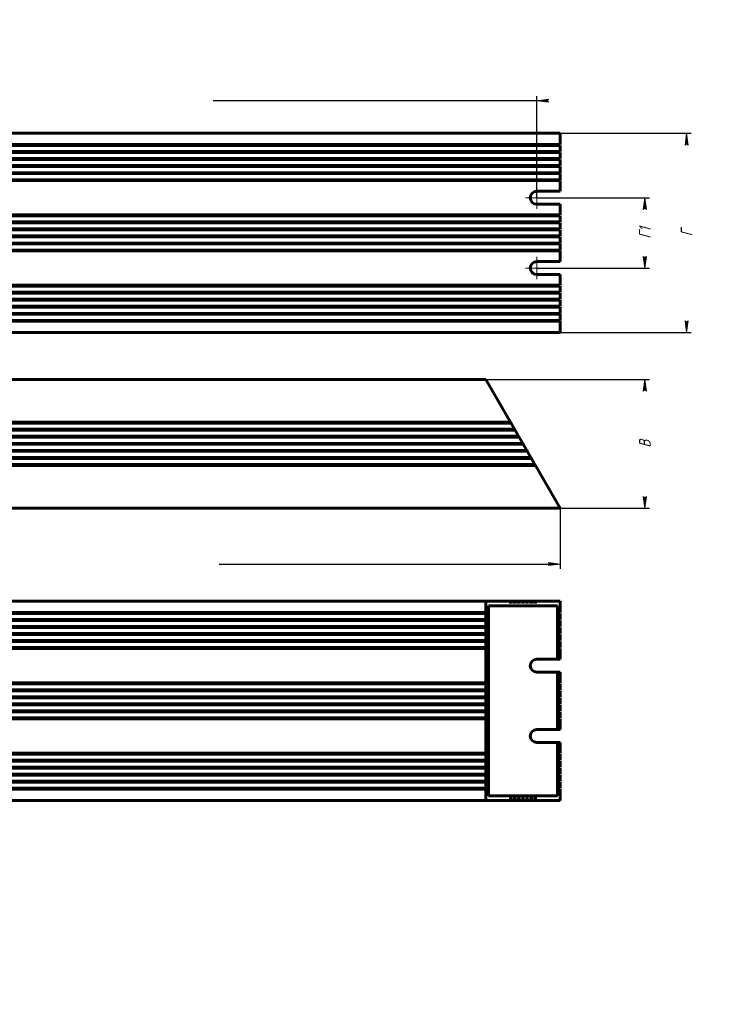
# Model space of a CAD drawing. Header units: millimetres. Extents: x 0 to 594, y 0 to 420.
# Tile 2 of 2: x 297 to 594, y 0 to 420. Entities that reach past the tile are written whole.
import ezdxf

# ---------------------------------------------------------------- set-up
doc = ezdxf.new("R2010")
doc.units = ezdxf.units.MM
for name, pattern in [('K5LT_AXLED', [12, 7.5, -1.5, 1.5, -1.5]), ('K5LT_BASIC', [0]), ('K5LT_THIN', [0])]:
    doc.linetypes.add(name, pattern=pattern)
doc.layers.add('Системный слой', color=7, linetype='Continuous')
doc.styles.add('KDIMTEXTSTYLE', font='GOST_AU.SHX', dxfattribs={"width": 0.96, "oblique": 15, "height": 5})
doc.dimstyles.new('KDIMSTYLE (1.00)', dxfattribs={"dimtxt": 5, "dimasz": 1, "dimexe": 2, "dimexo": 0, "dimgap": 1, "dimtad": 1, "dimtxsty": 'KDIMTEXTSTYLE', "dimsah": 1, "dimcen": 0, "dimdle": 1, "dimadec": 0, "dimazin": 0, "dimtfac": 0.667, "dimtmove": 0, "dimatfit": 3, "dimfxl": 1, "dimtvp": 1, "dimtolj": 1, "dimtzin": 0, "dimarcsym": 0})

# ---------------------------------------------------------------- blocks, each defined once
blk = doc.blocks.new('KDIMARROW_01')
at = {"layer": 'Системный слой'}
blk.add_hatch(color=0, dxfattribs=at).paths.add_polyline_path([(-5, -0.6582624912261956), (0, 0), (-5, 0.658262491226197), (-4.5, 5.51091059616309e-16)])
at = {"layer": 'Системный слой', "color": 0, "linetype": 'K5LT_THIN', "lineweight": 18}
for p, q in [((-4.5, 5.51091059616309e-16), (-5, 0.658262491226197)), ((-5, 0.658262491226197), (0, 0)), ((0, 0), (-5, -0.6582624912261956)), ((-5, -0.6582624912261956), (-4.5, 5.51091059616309e-16)), ((0, 0), (-1, 0))]:
    blk.add_line(p, q, dxfattribs=at)
blk = doc.blocks.new('U12')
at = {"layer": 'Системный слой', "color": 30, "linetype": 'K5LT_AXLED', "lineweight": 18, "true_color": 0xff8000}
for q in [(517.4596121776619, 348.785926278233), (512.7096121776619, 344.035926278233), (517.4596121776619, 339.2859262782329), (522.2096121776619, 344.035926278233)]:
    blk.add_line((517.4596121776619, 344.035926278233), q, dxfattribs=at)
blk = doc.blocks.new('U13')
at = {"layer": 'Системный слой', "color": 30, "linetype": 'K5LT_AXLED', "lineweight": 18, "true_color": 0xff8000}
for q in [(517.4596121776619, 318.785926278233), (512.7096121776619, 314.035926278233), (517.4596121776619, 309.285926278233), (522.2096121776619, 314.035926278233)]:
    blk.add_line((517.4596121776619, 314.035926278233), q, dxfattribs=at)
blk = doc.blocks.new('U16')
at = {"layer": 'Системный слой', "color": 150, "linetype": 'K5LT_BASIC', "lineweight": 60, "true_color": 0x0080ff}
for p, q in [((98.41742694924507, 171.9482992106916), (98.6483670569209, 171.9482992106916)), ((506.270857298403, 171.9482992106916), (506.5017974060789, 171.9482992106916))]:
    blk.add_line(p, q, dxfattribs=at)
blk = doc.blocks.new('U17')
at = {"layer": 'Системный слой', "color": 150, "linetype": 'K5LT_BASIC', "lineweight": 60, "true_color": 0x0080ff}
for p, q in [((94.95332533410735, 86.94829921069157), (95.1842654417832, 86.94829921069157)), ((509.7349589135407, 86.94829921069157), (509.9658990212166, 86.94829921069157))]:
    blk.add_line(p, q, dxfattribs=at)
blk = doc.blocks.new('U18')
at = {"layer": 'Системный слой', "color": 150, "linetype": 'K5LT_BASIC', "lineweight": 60, "true_color": 0x0080ff}
for p, q in [((88.02512210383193, 86.94829921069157), (88.2560622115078, 86.94829921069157)), ((516.6631621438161, 86.94829921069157), (516.894102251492, 86.94829921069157))]:
    blk.add_line(p, q, dxfattribs=at)
blk = doc.blocks.new('U20')
at = {"layer": 'Системный слой', "color": 150, "linetype": 'K5LT_BASIC', "lineweight": 60, "true_color": 0x0080ff}
for p, q in [((511.4758920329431, 88.02522228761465), (511.4670097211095, 87.94829921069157)), ((511.5131977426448, 88.10829921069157), (511.4758920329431, 88.02522228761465)), ((511.5824797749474, 88.14829921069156), (511.5131977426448, 88.10829921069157)), ((511.6517618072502, 88.10829921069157), (511.5824797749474, 88.14829921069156)), ((511.6890675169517, 88.02522228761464), (511.6517618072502, 88.10829921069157)), ((511.6979498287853, 87.94829921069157), (511.6890675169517, 88.02522228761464))]:
    blk.add_line(p, q, dxfattribs=at)
blk = doc.blocks.new('U21')
at = {"layer": 'Системный слой', "color": 150, "linetype": 'K5LT_BASIC', "lineweight": 60, "true_color": 0x0080ff}
for p, q in [((89.7571729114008, 86.94829921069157), (89.98811301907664, 86.94829921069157)), ((514.9311113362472, 86.94829921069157), (515.1620514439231, 86.94829921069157))]:
    blk.add_line(p, q, dxfattribs=at)
blk = doc.blocks.new('U23')
at = {"layer": 'Системный слой', "color": 150, "linetype": 'K5LT_BASIC', "lineweight": 60, "true_color": 0x0080ff}
for p, q in [((96.68537614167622, 171.9482992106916), (96.91631624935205, 171.9482992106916)), ((508.0029081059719, 171.9482992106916), (508.2338482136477, 171.9482992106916))]:
    blk.add_line(p, q, dxfattribs=at)
blk = doc.blocks.new('U25')
at = {"layer": 'Системный слой', "color": 150, "linetype": 'K5LT_BASIC', "lineweight": 60, "true_color": 0x0080ff}
for p, q in [((506.2797396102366, 88.02522228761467), (506.270857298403, 87.94829921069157)), ((506.3170453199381, 88.10829921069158), (506.2797396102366, 88.02522228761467)), ((506.3863273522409, 88.14829921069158), (506.3170453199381, 88.10829921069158)), ((506.4556093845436, 88.10829921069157), (506.3863273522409, 88.14829921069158)), ((506.492915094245, 88.02522228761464), (506.4556093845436, 88.10829921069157)), ((506.5017974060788, 87.94829921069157), (506.492915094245, 88.02522228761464))]:
    blk.add_line(p, q, dxfattribs=at)
blk = doc.blocks.new('U27')
at = {"layer": 'Системный слой', "color": 150, "linetype": 'K5LT_BASIC', "lineweight": 60, "true_color": 0x0080ff}
for p, q in [((91.48922371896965, 86.94829921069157), (91.72016382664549, 86.94829921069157)), ((513.1990605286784, 86.94829921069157), (513.4300006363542, 86.94829921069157))]:
    blk.add_line(p, q, dxfattribs=at)
blk = doc.blocks.new('U30')
at = {"layer": 'Системный слой', "color": 150, "linetype": 'K5LT_BASIC', "lineweight": 60, "true_color": 0x0080ff}
for p, q in [((509.7438412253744, 88.02522228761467), (509.7349589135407, 87.94829921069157)), ((509.7811469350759, 88.10829921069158), (509.7438412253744, 88.02522228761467)), ((509.8504289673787, 88.14829921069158), (509.7811469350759, 88.10829921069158)), ((509.9197109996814, 88.10829921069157), (509.8504289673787, 88.14829921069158)), ((509.9570167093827, 88.02522228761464), (509.9197109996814, 88.10829921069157)), ((509.9658990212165, 87.94829921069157), (509.9570167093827, 88.02522228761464))]:
    blk.add_line(p, q, dxfattribs=at)
blk = doc.blocks.new('U31')
at = {"layer": 'Системный слой', "color": 150, "linetype": 'K5LT_BASIC', "lineweight": 60, "true_color": 0x0080ff}
for p, q in [((88.02512210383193, 171.9482992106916), (88.2560622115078, 171.9482992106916)), ((516.6631621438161, 171.9482992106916), (516.894102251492, 171.9482992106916))]:
    blk.add_line(p, q, dxfattribs=at)
blk = doc.blocks.new('U32')
at = {"layer": 'Системный слой', "color": 150, "linetype": 'K5LT_BASIC', "lineweight": 60, "true_color": 0x0080ff}
for p, q in [((91.48922371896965, 171.9482992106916), (91.72016382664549, 171.9482992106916)), ((513.1990605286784, 171.9482992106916), (513.4300006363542, 171.9482992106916))]:
    blk.add_line(p, q, dxfattribs=at)
blk = doc.blocks.new('U33')
at = {"layer": 'Системный слой', "color": 150, "linetype": 'K5LT_BASIC', "lineweight": 60, "true_color": 0x0080ff}
for p, q in [((508.0117904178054, 88.02522228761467), (508.0029081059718, 87.94829921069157)), ((508.0490961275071, 88.10829921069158), (508.0117904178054, 88.02522228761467)), ((508.1183781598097, 88.14829921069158), (508.0490961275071, 88.10829921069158)), ((508.1876601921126, 88.10829921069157), (508.1183781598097, 88.14829921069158)), ((508.2249659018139, 88.02522228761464), (508.1876601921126, 88.10829921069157)), ((508.2338482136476, 87.94829921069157), (508.2249659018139, 88.02522228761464))]:
    blk.add_line(p, q, dxfattribs=at)
blk = doc.blocks.new('U34')
at = {"layer": 'Системный слой', "color": 150, "linetype": 'K5LT_BASIC', "lineweight": 60, "true_color": 0x0080ff}
for p, q in [((89.7571729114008, 171.9482992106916), (89.98811301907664, 171.9482992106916)), ((514.9311113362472, 171.9482992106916), (515.1620514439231, 171.9482992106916))]:
    blk.add_line(p, q, dxfattribs=at)
blk = doc.blocks.new('U35')
at = {"layer": 'Системный слой', "color": 150, "linetype": 'K5LT_BASIC', "lineweight": 60, "true_color": 0x0080ff}
for p, q in [((516.6720444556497, 88.02522228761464), (516.6631621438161, 87.94829921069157)), ((516.7093501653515, 88.10829921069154), (516.6720444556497, 88.02522228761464)), ((516.778632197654, 88.14829921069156), (516.7093501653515, 88.10829921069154)), ((516.8479142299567, 88.10829921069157), (516.778632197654, 88.14829921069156)), ((516.8852199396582, 88.02522228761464), (516.8479142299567, 88.10829921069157)), ((516.894102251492, 87.94829921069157), (516.8852199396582, 88.02522228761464))]:
    blk.add_line(p, q, dxfattribs=at)
blk = doc.blocks.new('U36')
at = {"layer": 'Системный слой', "color": 150, "linetype": 'K5LT_BASIC', "lineweight": 60, "true_color": 0x0080ff}
for p, q in [((513.2079428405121, 88.02522228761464), (513.1990605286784, 87.94829921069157)), ((513.2452485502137, 88.10829921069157), (513.2079428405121, 88.02522228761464)), ((513.3145305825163, 88.14829921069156), (513.2452485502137, 88.10829921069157)), ((513.3838126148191, 88.10829921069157), (513.3145305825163, 88.14829921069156)), ((513.4211183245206, 88.02522228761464), (513.3838126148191, 88.10829921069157)), ((513.4300006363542, 87.94829921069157), (513.4211183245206, 88.02522228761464))]:
    blk.add_line(p, q, dxfattribs=at)
blk = doc.blocks.new('U38')
at = {"layer": 'Системный слой', "color": 150, "linetype": 'K5LT_BASIC', "lineweight": 60, "true_color": 0x0080ff}
for p, q in [((93.22127452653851, 86.94829921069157), (93.45221463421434, 86.94829921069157)), ((511.4670097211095, 86.94829921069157), (511.6979498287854, 86.94829921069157))]:
    blk.add_line(p, q, dxfattribs=at)
blk = doc.blocks.new('U40')
at = {"layer": 'Системный слой', "color": 150, "linetype": 'K5LT_BASIC', "lineweight": 60, "true_color": 0x0080ff}
for p, q in [((98.41742694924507, 86.94829921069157), (98.6483670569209, 86.94829921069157)), ((506.270857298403, 86.94829921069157), (506.5017974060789, 86.94829921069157))]:
    blk.add_line(p, q, dxfattribs=at)
blk = doc.blocks.new('U42')
at = {"layer": 'Системный слой', "color": 150, "linetype": 'K5LT_BASIC', "lineweight": 60, "true_color": 0x0080ff}
for p, q in [((514.9399936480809, 88.02522228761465), (514.9311113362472, 87.94829921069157)), ((514.9772993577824, 88.10829921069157), (514.9399936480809, 88.02522228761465)), ((515.0465813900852, 88.14829921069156), (514.9772993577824, 88.10829921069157)), ((515.115863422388, 88.10829921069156), (515.0465813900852, 88.14829921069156)), ((515.1531691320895, 88.02522228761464), (515.115863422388, 88.10829921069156)), ((515.162051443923, 87.94829921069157), (515.1531691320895, 88.02522228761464))]:
    blk.add_line(p, q, dxfattribs=at)
blk = doc.blocks.new('U43')
at = {"layer": 'Системный слой', "color": 150, "linetype": 'K5LT_BASIC', "lineweight": 60, "true_color": 0x0080ff}
for p, q in [((93.22127452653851, 171.9482992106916), (93.45221463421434, 171.9482992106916)), ((511.4670097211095, 171.9482992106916), (511.6979498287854, 171.9482992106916))]:
    blk.add_line(p, q, dxfattribs=at)
blk = doc.blocks.new('U45')
at = {"layer": 'Системный слой', "color": 150, "linetype": 'K5LT_BASIC', "lineweight": 60, "true_color": 0x0080ff}
for p, q in [((96.68537614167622, 86.94829921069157), (96.91631624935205, 86.94829921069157)), ((508.0029081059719, 86.94829921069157), (508.2338482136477, 86.94829921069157))]:
    blk.add_line(p, q, dxfattribs=at)
blk = doc.blocks.new('U47')
at = {"layer": 'Системный слой', "color": 150, "linetype": 'K5LT_BASIC', "lineweight": 60, "true_color": 0x0080ff}
for p, q in [((94.95332533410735, 171.9482992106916), (95.1842654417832, 171.9482992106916)), ((509.7349589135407, 171.9482992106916), (509.9658990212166, 171.9482992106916))]:
    blk.add_line(p, q, dxfattribs=at)

msp = doc.modelspace()

# ---------------------------------------------------------------- linework, layer by layer
at = {"layer": 'Системный слой', "color": 150, "linetype": 'K5LT_BASIC', "lineweight": 60, "true_color": 0x0080ff}
for p, q in [((527.4596121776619, 371.535926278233), (77.45961217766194, 371.5359262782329)), ((527.4596121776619, 371.535926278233), (527.4596121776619, 366.735926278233)), ((77.45961217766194, 366.7359262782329), (527.4596121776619, 366.735926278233)), ((77.45961217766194, 366.3359262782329), (527.4596121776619, 366.3359262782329)), ((527.4596121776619, 366.3359262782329), (527.4596121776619, 363.735926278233)), ((77.45961217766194, 363.7359262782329), (527.4596121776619, 363.735926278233)), ((77.45961217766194, 363.3359262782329), (527.4596121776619, 363.3359262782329)), ((527.4596121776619, 363.3359262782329), (527.4596121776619, 360.735926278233)), ((77.45961217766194, 360.7359262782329), (527.4596121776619, 360.735926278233)), ((77.45961217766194, 360.3359262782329), (527.4596121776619, 360.3359262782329)), ((77.45961217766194, 357.7359262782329), (527.4596121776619, 357.735926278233)), ((77.45961217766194, 357.3359262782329), (527.4596121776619, 357.3359262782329)), ((527.4596121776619, 360.3359262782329), (527.4596121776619, 357.735926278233)), ((527.4596121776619, 357.3359262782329), (527.4596121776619, 354.735926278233)), ((77.45961217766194, 354.7359262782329), (527.4596121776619, 354.735926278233)), ((77.45961217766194, 354.3359262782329), (527.4596121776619, 354.3359262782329)), ((527.4596121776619, 354.3359262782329), (527.4596121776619, 351.735926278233)), ((77.45961217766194, 351.7359262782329), (527.4596121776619, 351.735926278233)), ((77.45961217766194, 351.3359262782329), (527.4596121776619, 351.3359262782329)), ((527.4596121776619, 351.3359262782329), (527.4596121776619, 346.785926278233)), ((527.4596121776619, 346.785926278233), (517.4596121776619, 346.785926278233)), ((517.4596121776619, 341.2859262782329), (527.4596121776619, 341.285926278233)), ((527.4596121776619, 341.285926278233), (527.4596121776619, 336.735926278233)), ((77.45961217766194, 336.7359262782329), (527.4596121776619, 336.735926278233)), ((77.45961217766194, 336.3359262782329), (527.4596121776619, 336.3359262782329)), ((527.4596121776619, 336.3359262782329), (527.4596121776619, 333.735926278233)), ((77.45961217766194, 333.7359262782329), (527.4596121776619, 333.735926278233)), ((77.45961217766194, 333.3359262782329), (527.4596121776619, 333.3359262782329)), ((527.4596121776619, 333.3359262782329), (527.4596121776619, 330.735926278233)), ((77.45961217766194, 330.7359262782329), (527.4596121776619, 330.735926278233)), ((77.45961217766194, 330.3359262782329), (527.4596121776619, 330.3359262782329)), ((77.45961217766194, 327.7359262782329), (527.4596121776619, 327.735926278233)), ((527.4596121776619, 330.3359262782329), (527.4596121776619, 327.735926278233)), ((77.45961217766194, 327.3359262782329), (527.4596121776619, 327.3359262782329)), ((77.45961217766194, 324.7359262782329), (527.4596121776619, 324.735926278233)), ((77.45961217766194, 324.3359262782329), (527.4596121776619, 324.3359262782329)), ((527.4596121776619, 327.3359262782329), (527.4596121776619, 324.735926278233)), ((527.4596121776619, 324.3359262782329), (527.4596121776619, 321.735926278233)), ((77.45961217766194, 321.7359262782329), (527.4596121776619, 321.735926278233)), ((77.45961217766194, 321.3359262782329), (527.4596121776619, 321.3359262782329)), ((527.4596121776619, 321.3359262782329), (527.4596121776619, 316.785926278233)), ((527.4596121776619, 316.785926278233), (517.4596121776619, 316.785926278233)), ((517.4596121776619, 311.285926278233), (527.4596121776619, 311.285926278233)), ((527.4596121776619, 311.285926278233), (527.4596121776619, 306.735926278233)), ((77.45961217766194, 306.7359262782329), (527.4596121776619, 306.735926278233)), ((77.45961217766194, 306.3359262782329), (527.4596121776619, 306.3359262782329)), ((77.45961217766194, 303.7359262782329), (527.4596121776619, 303.735926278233)), ((77.45961217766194, 303.3359262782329), (527.4596121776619, 303.3359262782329)), ((527.4596121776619, 306.3359262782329), (527.4596121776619, 303.735926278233)), ((527.4596121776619, 303.3359262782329), (527.4596121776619, 300.735926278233)), ((77.45961217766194, 300.7359262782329), (527.4596121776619, 300.735926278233)), ((77.45961217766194, 300.3359262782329), (527.4596121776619, 300.3359262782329)), ((527.4596121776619, 300.3359262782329), (527.4596121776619, 297.735926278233)), ((77.45961217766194, 297.7359262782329), (527.4596121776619, 297.735926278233)), ((77.45961217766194, 297.3359262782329), (527.4596121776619, 297.3359262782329)), ((77.45961217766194, 294.7359262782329), (527.4596121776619, 294.735926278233)), ((77.45961217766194, 294.3359262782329), (527.4596121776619, 294.3359262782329)), ((527.4596121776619, 297.3359262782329), (527.4596121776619, 294.735926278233)), ((527.4596121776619, 294.3359262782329), (527.4596121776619, 291.735926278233)), ((77.45961217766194, 291.7359262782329), (527.4596121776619, 291.735926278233)), ((77.45961217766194, 291.3359262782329), (527.4596121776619, 291.3359262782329)), ((527.4596121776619, 291.3359262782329), (527.4596121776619, 286.535926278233)), ((527.4596121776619, 286.535926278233), (77.45961217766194, 286.5359262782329)), ((495.7053473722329, 266.5870531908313), (109.2138769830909, 266.5870531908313)), ((495.7053473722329, 266.5870531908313), (506.270857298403, 248.2870531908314)), ((98.41742694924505, 247.8870531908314), (506.5017974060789, 247.8870531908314)), ((98.6483670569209, 248.2870531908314), (506.270857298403, 248.2870531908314)), ((506.5017974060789, 247.8870531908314), (506.270857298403, 248.2870531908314)), ((506.5017974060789, 247.8870531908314), (508.0029081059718, 245.2870531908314)), ((96.6853761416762, 244.8870531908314), (508.2338482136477, 244.8870531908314)), ((96.91631624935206, 245.2870531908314), (508.0029081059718, 245.2870531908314)), ((508.2338482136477, 244.8870531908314), (508.0029081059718, 245.2870531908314)), ((508.2338482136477, 244.8870531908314), (509.7349589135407, 242.2870531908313)), ((94.95332533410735, 241.8870531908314), (509.9658990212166, 241.8870531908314)), ((95.1842654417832, 242.2870531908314), (509.7349589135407, 242.2870531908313)), ((509.9658990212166, 241.8870531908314), (509.7349589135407, 242.2870531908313)), ((509.9658990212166, 241.8870531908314), (511.4670097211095, 239.2870531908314)), ((91.48922371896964, 235.8870531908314), (513.4300006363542, 235.8870531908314)), ((91.72016382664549, 236.2870531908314), (513.1990605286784, 236.2870531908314)), ((93.2212745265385, 238.8870531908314), (511.6979498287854, 238.8870531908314)), ((93.45221463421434, 239.2870531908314), (511.4670097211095, 239.2870531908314)), ((511.6979498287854, 238.8870531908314), (511.4670097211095, 239.2870531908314)), ((511.6979498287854, 238.8870531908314), (513.1990605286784, 236.2870531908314)), ((513.4300006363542, 235.8870531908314), (513.1990605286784, 236.2870531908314)), ((513.4300006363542, 235.8870531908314), (514.9311113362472, 233.2870531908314)), ((89.7571729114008, 232.8870531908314), (515.1620514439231, 232.8870531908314)), ((89.98811301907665, 233.2870531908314), (514.9311113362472, 233.2870531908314)), ((515.1620514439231, 232.8870531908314), (514.9311113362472, 233.2870531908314)), ((515.1620514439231, 232.8870531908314), (516.6631621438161, 230.2870531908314)), ((88.02512210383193, 229.8870531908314), (516.894102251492, 229.8870531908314)), ((88.25606221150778, 230.2870531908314), (516.6631621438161, 230.2870531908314)), ((516.894102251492, 229.8870531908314), (516.6631621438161, 230.2870531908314)), ((516.894102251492, 229.8870531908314), (527.4596121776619, 211.5870531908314)), ((527.4596121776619, 211.5870531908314), (77.45961217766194, 211.5870531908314)), ((495.7053473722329, 171.9482992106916), (109.2138769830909, 171.9482992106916)), ((495.7053473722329, 171.9482992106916), (495.7053473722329, 167.1482992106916)), ((495.7053473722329, 171.9482992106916), (506.270857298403, 171.9482992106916)), ((526.3049116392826, 169.9482992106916), (496.8600479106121, 169.9482992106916)), ((496.8600479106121, 169.9482992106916), (496.8600479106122, 88.94829921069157)), ((506.270857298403, 171.9482992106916), (506.270857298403, 170.9482992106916)), ((506.5017974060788, 170.9482992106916), (506.5017974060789, 171.9482992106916)), ((506.5017974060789, 171.9482992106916), (508.0029081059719, 171.9482992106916)), ((508.0029081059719, 171.9482992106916), (508.0029081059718, 170.9482992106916)), ((508.2338482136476, 170.9482992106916), (508.2338482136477, 171.9482992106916)), ((508.2338482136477, 171.9482992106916), (509.7349589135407, 171.9482992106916)), ((509.7349589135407, 171.9482992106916), (509.7349589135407, 170.9482992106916)), ((509.9658990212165, 170.9482992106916), (509.9658990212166, 171.9482992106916)), ((509.9658990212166, 171.9482992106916), (511.4670097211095, 171.9482992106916)), ((511.4670097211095, 171.9482992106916), (511.4670097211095, 170.9482992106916)), ((511.6979498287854, 171.9482992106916), (513.1990605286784, 171.9482992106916)), ((511.6979498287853, 170.9482992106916), (511.6979498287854, 171.9482992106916)), ((513.1990605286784, 171.9482992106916), (513.1990605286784, 170.9482992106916)), ((513.4300006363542, 171.9482992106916), (514.9311113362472, 171.9482992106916)), ((513.4300006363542, 170.9482992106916), (513.4300006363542, 171.9482992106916)), ((514.9311113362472, 171.9482992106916), (514.9311113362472, 170.9482992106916)), ((515.162051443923, 170.9482992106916), (515.1620514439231, 171.9482992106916)), ((515.1620514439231, 171.9482992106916), (516.6631621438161, 171.9482992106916)), ((516.6631621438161, 171.9482992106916), (516.6631621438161, 170.9482992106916)), ((516.894102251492, 170.9482992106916), (516.894102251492, 171.9482992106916)), ((516.894102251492, 171.9482992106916), (527.4596121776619, 171.9482992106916)), ((526.3049116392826, 147.1982992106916), (526.3049116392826, 169.9482992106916)), ((527.4596121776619, 167.1482992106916), (527.4596121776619, 171.9482992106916)), ((109.2138769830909, 167.1482992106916), (495.7053473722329, 167.1482992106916)), ((109.2138769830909, 166.7482992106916), (495.7053473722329, 166.7482992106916)), ((109.2138769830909, 164.1482992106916), (495.7053473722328, 164.1482992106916)), ((496.2826976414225, 167.1482992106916), (495.7053473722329, 167.1482992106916)), ((495.7053473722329, 166.7482992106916), (496.2826976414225, 166.7482992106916)), ((495.7053473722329, 166.7482992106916), (495.7053473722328, 164.1482992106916)), ((496.2826976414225, 164.1482992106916), (495.7053473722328, 164.1482992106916)), ((527.4596121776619, 167.1482992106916), (526.8822619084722, 167.1482992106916)), ((526.8822619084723, 166.7482992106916), (527.4596121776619, 166.7482992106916)), ((527.4596121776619, 164.1482992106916), (526.8822619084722, 164.1482992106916)), ((527.4596121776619, 164.1482992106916), (527.4596121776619, 166.7482992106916)), ((109.2138769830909, 163.7482992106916), (495.7053473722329, 163.7482992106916)), ((109.2138769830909, 161.1482992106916), (495.7053473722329, 161.1482992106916)), ((109.2138769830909, 160.7482992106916), (495.7053473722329, 160.7482992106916)), ((495.7053473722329, 163.7482992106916), (495.7053473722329, 161.1482992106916)), ((495.7053473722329, 163.7482992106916), (496.2826976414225, 163.7482992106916)), ((496.2826976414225, 161.1482992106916), (495.7053473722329, 161.1482992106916)), ((495.7053473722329, 160.7482992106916), (496.2826976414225, 160.7482992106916)), ((495.7053473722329, 160.7482992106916), (495.7053473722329, 158.1482992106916)), ((526.8822619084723, 163.7482992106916), (527.4596121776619, 163.7482992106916)), ((527.4596121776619, 161.1482992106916), (526.8822619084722, 161.1482992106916)), ((526.8822619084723, 160.7482992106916), (527.4596121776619, 160.7482992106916)), ((527.4596121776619, 161.1482992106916), (527.4596121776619, 163.7482992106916)), ((527.4596121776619, 158.1482992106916), (527.4596121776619, 160.7482992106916)), ((109.2138769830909, 158.1482992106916), (495.7053473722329, 158.1482992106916)), ((109.2138769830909, 157.7482992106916), (495.7053473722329, 157.7482992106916)), ((496.2826976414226, 158.1482992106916), (495.7053473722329, 158.1482992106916)), ((495.7053473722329, 157.7482992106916), (496.2826976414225, 157.7482992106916)), ((495.7053473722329, 157.7482992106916), (495.7053473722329, 155.1482992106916)), ((527.4596121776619, 158.1482992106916), (526.8822619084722, 158.1482992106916)), ((526.8822619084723, 157.7482992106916), (527.4596121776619, 157.7482992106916)), ((527.4596121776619, 155.1482992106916), (527.4596121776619, 157.7482992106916)), ((109.2138769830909, 155.1482992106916), (495.7053473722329, 155.1482992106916)), ((109.2138769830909, 154.7482992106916), (495.7053473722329, 154.7482992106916)), ((109.2138769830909, 152.1482992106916), (495.7053473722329, 152.1482992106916)), ((109.2138769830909, 151.7482992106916), (495.7053473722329, 151.7482992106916)), ((496.2826976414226, 155.1482992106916), (495.7053473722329, 155.1482992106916)), ((495.7053473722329, 154.7482992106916), (495.7053473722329, 152.1482992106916)), ((495.7053473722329, 154.7482992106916), (496.2826976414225, 154.7482992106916)), ((496.2826976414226, 152.1482992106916), (495.7053473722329, 152.1482992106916)), ((495.7053473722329, 151.7482992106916), (495.7053473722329, 137.1482992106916)), ((495.7053473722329, 151.7482992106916), (496.2826976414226, 151.7482992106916)), ((527.4596121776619, 155.1482992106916), (526.8822619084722, 155.1482992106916)), ((526.8822619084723, 154.7482992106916), (527.4596121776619, 154.7482992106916)), ((527.4596121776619, 152.1482992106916), (526.8822619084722, 152.1482992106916)), ((526.8822619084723, 151.7482992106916), (527.4596121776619, 151.7482992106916)), ((527.4596121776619, 152.1482992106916), (527.4596121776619, 154.7482992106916)), ((527.4596121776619, 147.1982992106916), (527.4596121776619, 151.7482992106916)), ((517.4596121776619, 147.1982992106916), (526.3049116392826, 147.1982992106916)), ((526.3049116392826, 147.1982992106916), (527.4596121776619, 147.1982992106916)), ((526.3049116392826, 141.6982992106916), (517.4596121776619, 141.6982992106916)), ((526.3049116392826, 117.1982992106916), (526.3049116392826, 141.6982992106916)), ((527.4596121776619, 141.6982992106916), (526.3049116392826, 141.6982992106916)), ((527.4596121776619, 137.1482992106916), (527.4596121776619, 141.6982992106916)), ((109.2138769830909, 137.1482992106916), (495.7053473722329, 137.1482992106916)), ((109.2138769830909, 136.7482992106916), (495.7053473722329, 136.7482992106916)), ((496.2826976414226, 137.1482992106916), (495.7053473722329, 137.1482992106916)), ((495.7053473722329, 136.7482992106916), (496.2826976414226, 136.7482992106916)), ((495.7053473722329, 136.7482992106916), (495.7053473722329, 134.1482992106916)), ((527.4596121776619, 137.1482992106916), (526.8822619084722, 137.1482992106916)), ((526.8822619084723, 136.7482992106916), (527.4596121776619, 136.7482992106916)), ((527.4596121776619, 134.1482992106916), (527.4596121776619, 136.7482992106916)), ((109.2138769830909, 134.1482992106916), (495.7053473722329, 134.1482992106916)), ((109.2138769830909, 133.7482992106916), (495.7053473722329, 133.7482992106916)), ((109.2138769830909, 131.1482992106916), (495.7053473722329, 131.1482992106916)), ((109.2138769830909, 130.7482992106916), (495.7053473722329, 130.7482992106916)), ((496.2826976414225, 134.1482992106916), (495.7053473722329, 134.1482992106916)), ((495.7053473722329, 133.7482992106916), (495.7053473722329, 131.1482992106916)), ((495.7053473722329, 133.7482992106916), (496.2826976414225, 133.7482992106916)), ((496.2826976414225, 131.1482992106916), (495.7053473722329, 131.1482992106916)), ((495.7053473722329, 130.7482992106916), (495.7053473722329, 128.1482992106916)), ((495.7053473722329, 130.7482992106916), (496.2826976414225, 130.7482992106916)), ((527.4596121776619, 134.1482992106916), (526.8822619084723, 134.1482992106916)), ((526.8822619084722, 133.7482992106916), (527.4596121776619, 133.7482992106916)), ((527.4596121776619, 131.1482992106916), (526.8822619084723, 131.1482992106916)), ((526.8822619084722, 130.7482992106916), (527.4596121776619, 130.7482992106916)), ((527.4596121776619, 131.1482992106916), (527.4596121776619, 133.7482992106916)), ((527.4596121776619, 128.1482992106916), (527.4596121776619, 130.7482992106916)), ((109.2138769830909, 128.1482992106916), (495.7053473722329, 128.1482992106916)), ((109.2138769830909, 127.7482992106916), (495.7053473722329, 127.7482992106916)), ((496.2826976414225, 128.1482992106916), (495.7053473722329, 128.1482992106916)), ((495.7053473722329, 127.7482992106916), (495.7053473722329, 125.1482992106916)), ((495.7053473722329, 127.7482992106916), (496.2826976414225, 127.7482992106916)), ((527.4596121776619, 128.1482992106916), (526.8822619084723, 128.1482992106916)), ((526.8822619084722, 127.7482992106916), (527.4596121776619, 127.7482992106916)), ((527.4596121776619, 125.1482992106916), (527.4596121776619, 127.7482992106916)), ((109.2138769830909, 125.1482992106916), (495.7053473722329, 125.1482992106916)), ((109.2138769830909, 124.7482992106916), (495.7053473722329, 124.7482992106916)), ((109.2138769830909, 122.1482992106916), (495.7053473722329, 122.1482992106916)), ((496.2826976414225, 125.1482992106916), (495.7053473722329, 125.1482992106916)), ((495.7053473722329, 124.7482992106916), (496.2826976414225, 124.7482992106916)), ((495.7053473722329, 124.7482992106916), (495.7053473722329, 122.1482992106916)), ((496.2826976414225, 122.1482992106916), (495.7053473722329, 122.1482992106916)), ((527.4596121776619, 125.1482992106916), (526.8822619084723, 125.1482992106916)), ((526.8822619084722, 124.7482992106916), (527.4596121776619, 124.7482992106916)), ((527.4596121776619, 122.1482992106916), (526.8822619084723, 122.1482992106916)), ((527.4596121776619, 122.1482992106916), (527.4596121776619, 124.7482992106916)), ((109.2138769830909, 121.7482992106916), (495.7053473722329, 121.7482992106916)), ((495.7053473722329, 121.7482992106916), (495.7053473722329, 107.1482992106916)), ((495.7053473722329, 121.7482992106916), (496.2826976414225, 121.7482992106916)), ((526.8822619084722, 121.7482992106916), (527.4596121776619, 121.7482992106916)), ((527.4596121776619, 117.1982992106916), (527.4596121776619, 121.7482992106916)), ((517.4596121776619, 117.1982992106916), (526.3049116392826, 117.1982992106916)), ((526.3049116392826, 117.1982992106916), (527.4596121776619, 117.1982992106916)), ((526.3049116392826, 111.6982992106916), (517.4596121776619, 111.6982992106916)), ((526.3049116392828, 88.94829921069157), (526.3049116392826, 111.6982992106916)), ((527.4596121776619, 111.6982992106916), (526.3049116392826, 111.6982992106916)), ((527.4596121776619, 107.1482992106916), (527.4596121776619, 111.6982992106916)), ((109.2138769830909, 107.1482992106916), (495.7053473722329, 107.1482992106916)), ((109.2138769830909, 106.7482992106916), (495.7053473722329, 106.7482992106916)), ((496.2826976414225, 107.1482992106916), (495.7053473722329, 107.1482992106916)), ((495.7053473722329, 106.7482992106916), (496.2826976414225, 106.7482992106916)), ((495.7053473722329, 106.7482992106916), (495.7053473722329, 104.1482992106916)), ((527.4596121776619, 107.1482992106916), (526.8822619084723, 107.1482992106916)), ((526.8822619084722, 106.7482992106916), (527.4596121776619, 106.7482992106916)), ((527.4596121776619, 104.1482992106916), (527.4596121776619, 106.7482992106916)), ((109.2138769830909, 104.1482992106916), (495.7053473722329, 104.1482992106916)), ((109.2138769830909, 103.7482992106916), (495.7053473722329, 103.7482992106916)), ((109.2138769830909, 101.1482992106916), (495.7053473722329, 101.1482992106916)), ((496.2826976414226, 104.1482992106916), (495.7053473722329, 104.1482992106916)), ((495.7053473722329, 103.7482992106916), (495.7053473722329, 101.1482992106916)), ((495.7053473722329, 103.7482992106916), (496.2826976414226, 103.7482992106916)), ((496.2826976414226, 101.1482992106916), (495.7053473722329, 101.1482992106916)), ((527.4596121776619, 104.1482992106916), (526.8822619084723, 104.1482992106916)), ((526.8822619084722, 103.7482992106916), (527.4596121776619, 103.7482992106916)), ((527.4596121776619, 101.1482992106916), (526.8822619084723, 101.1482992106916)), ((527.4596121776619, 101.1482992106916), (527.4596121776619, 103.7482992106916)), ((109.2138769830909, 100.7482992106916), (495.7053473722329, 100.7482992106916)), ((109.2138769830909, 98.14829921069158), (495.7053473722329, 98.14829921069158)), ((109.2138769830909, 97.74829921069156), (495.7053473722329, 97.74829921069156)), ((495.7053473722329, 100.7482992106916), (496.2826976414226, 100.7482992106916)), ((495.7053473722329, 100.7482992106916), (495.7053473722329, 98.14829921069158)), ((496.2826976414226, 98.14829921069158), (495.7053473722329, 98.14829921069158)), ((495.7053473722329, 97.74829921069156), (495.7053473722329, 95.14829921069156)), ((495.7053473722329, 97.74829921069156), (496.2826976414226, 97.74829921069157)), ((526.8822619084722, 100.7482992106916), (527.4596121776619, 100.7482992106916)), ((527.4596121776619, 98.14829921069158), (526.8822619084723, 98.14829921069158)), ((526.8822619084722, 97.74829921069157), (527.4596121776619, 97.74829921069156)), ((527.4596121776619, 98.14829921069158), (527.4596121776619, 100.7482992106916)), ((527.4596121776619, 95.14829921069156), (527.4596121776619, 97.74829921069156)), ((109.2138769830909, 95.14829921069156), (495.7053473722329, 95.14829921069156)), ((109.2138769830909, 94.74829921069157), (495.7053473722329, 94.74829921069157)), ((496.2826976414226, 95.14829921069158), (495.7053473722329, 95.14829921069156)), ((495.7053473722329, 94.74829921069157), (496.2826976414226, 94.74829921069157)), ((495.7053473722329, 94.74829921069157), (495.7053473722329, 92.14829921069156)), ((527.4596121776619, 95.14829921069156), (526.8822619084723, 95.14829921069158)), ((526.8822619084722, 94.74829921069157), (527.4596121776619, 94.74829921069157)), ((527.4596121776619, 92.14829921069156), (527.4596121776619, 94.74829921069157)), ((109.2138769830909, 92.14829921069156), (495.7053473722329, 92.14829921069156)), ((109.2138769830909, 91.74829921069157), (495.7053473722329, 91.74829921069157)), ((496.2826976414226, 92.14829921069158), (495.7053473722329, 92.14829921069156)), ((495.7053473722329, 91.74829921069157), (495.7053473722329, 86.94829921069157)), ((495.7053473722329, 91.74829921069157), (496.2826976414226, 91.74829921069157)), ((496.8600479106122, 88.94829921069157), (526.3049116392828, 88.94829921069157)), ((527.4596121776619, 92.14829921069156), (526.8822619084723, 92.14829921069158)), ((526.8822619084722, 91.74829921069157), (527.4596121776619, 91.74829921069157)), ((527.4596121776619, 86.94829921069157), (527.4596121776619, 91.74829921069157)), ((495.7053473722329, 86.94829921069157), (109.2138769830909, 86.94829921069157)), ((495.7053473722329, 86.94829921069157), (506.270857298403, 86.94829921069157)), ((506.270857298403, 87.94829921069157), (506.270857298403, 86.94829921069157)), ((506.5017974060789, 86.94829921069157), (506.5017974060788, 87.94829921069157)), ((506.5017974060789, 86.94829921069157), (508.0029081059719, 86.94829921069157)), ((508.0029081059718, 87.94829921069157), (508.0029081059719, 86.94829921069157)), ((508.2338482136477, 86.94829921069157), (508.2338482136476, 87.94829921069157)), ((508.2338482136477, 86.94829921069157), (509.7349589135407, 86.94829921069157)), ((509.7349589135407, 87.94829921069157), (509.7349589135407, 86.94829921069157)), ((509.9658990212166, 86.94829921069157), (509.9658990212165, 87.94829921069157)), ((509.9658990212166, 86.94829921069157), (511.4670097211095, 86.94829921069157)), ((511.4670097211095, 87.94829921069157), (511.4670097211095, 86.94829921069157)), ((511.6979498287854, 86.94829921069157), (511.6979498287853, 87.94829921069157)), ((511.6979498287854, 86.94829921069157), (513.1990605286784, 86.94829921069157)), ((513.1990605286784, 87.94829921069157), (513.1990605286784, 86.94829921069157)), ((513.4300006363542, 86.94829921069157), (513.4300006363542, 87.94829921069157)), ((513.4300006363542, 86.94829921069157), (514.9311113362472, 86.94829921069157)), ((514.9311113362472, 87.94829921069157), (514.9311113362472, 86.94829921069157)), ((515.1620514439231, 86.94829921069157), (515.162051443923, 87.94829921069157)), ((515.1620514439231, 86.94829921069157), (516.6631621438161, 86.94829921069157)), ((516.6631621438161, 87.94829921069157), (516.6631621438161, 86.94829921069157)), ((516.894102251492, 86.94829921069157), (516.894102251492, 87.94829921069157)), ((516.894102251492, 86.94829921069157), (527.4596121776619, 86.94829921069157))]:
    msp.add_line(p, q, dxfattribs=at)
for centre, start in [((517.4596121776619, 344.035926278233), 90.00000000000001), ((517.4596121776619, 314.035926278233), 90.00000000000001), ((517.4596121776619, 144.4482992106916), 90), ((517.4596121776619, 114.4482992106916), 90)]:
    msp.add_arc(centre, 2.750000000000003, start, 270, dxfattribs=at)
for centre, major_axis, start_param in [((496.2826976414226, 166.9482992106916), (1.224646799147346e-17, 0.1999999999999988), 3.141592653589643), ((496.2826976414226, 163.9482992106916), (1.224646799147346e-17, 0.1999999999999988), 3.141592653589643), ((496.2826976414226, 160.9482992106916), (1.224646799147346e-17, 0.1999999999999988), 3.14159265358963), ((496.2826976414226, 157.9482992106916), (1.224646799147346e-17, 0.1999999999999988), 3.141592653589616), ((496.2826976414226, 154.9482992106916), (1.224646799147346e-17, 0.1999999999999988), 3.141592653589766), ((496.2826976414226, 151.9482992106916), (1.224646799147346e-17, 0.1999999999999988), 3.141592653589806), ((496.2826976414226, 136.9482992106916), (1.224646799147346e-17, 0.1999999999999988), 3.141592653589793), ((496.2826976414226, 133.9482992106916), (1.224646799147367e-17, 0.2000000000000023), 3.14159265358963), ((496.2826976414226, 130.9482992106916), (1.224646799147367e-17, 0.2000000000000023), 3.141592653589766), ((496.2826976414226, 127.9482992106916), (1.224646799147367e-17, 0.2000000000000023), 3.141592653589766), ((496.2826976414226, 124.9482992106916), (1.224646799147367e-17, 0.2000000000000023), 3.141592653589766), ((496.2826976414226, 121.9482992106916), (1.224646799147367e-17, 0.2000000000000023), 3.141592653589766), ((496.2826976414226, 106.9482992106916), (1.224646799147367e-17, 0.2000000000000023), 3.141592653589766), ((496.2826976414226, 103.9482992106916), (1.224646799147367e-17, 0.2000000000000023), 3.141592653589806), ((496.2826976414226, 100.9482992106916), (1.224646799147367e-17, 0.2000000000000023), 3.141592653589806), ((496.2826976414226, 97.94829921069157), (1.224646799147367e-17, 0.2000000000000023), 3.141592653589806), ((496.2826976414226, 94.94829921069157), (1.224646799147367e-17, 0.2000000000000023), 3.141592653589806), ((496.2826976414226, 91.94829921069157), (1.224646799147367e-17, 0.2000000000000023), 3.141592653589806)]:
    msp.add_ellipse(centre, major_axis=major_axis, ratio=0.5773502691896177, start_param=start_param, end_param=6.283185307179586, dxfattribs=at)
for points, weights in [([(526.8822619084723, 366.3359262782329), (526.8245268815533, 366.3359262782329), (526.7667918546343, 366.4025929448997), (526.7667918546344, 366.535926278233)], [1, 0.6666666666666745, 0.5000000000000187, 0.5000000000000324]), ([(526.8822619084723, 363.3359262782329), (526.8245268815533, 363.3359262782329), (526.7667918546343, 363.4025929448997), (526.7667918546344, 363.535926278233)], [1, 0.6666666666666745, 0.5000000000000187, 0.5000000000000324]), ([(526.8822619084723, 360.3359262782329), (526.8245268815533, 360.3359262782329), (526.7667918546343, 360.4025929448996), (526.7667918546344, 360.535926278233)], [1, 0.6666666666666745, 0.5000000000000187, 0.5000000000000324]), ([(526.8822619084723, 357.3359262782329), (526.8245268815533, 357.3359262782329), (526.7667918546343, 357.4025929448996), (526.7667918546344, 357.535926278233)], [1, 0.6666666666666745, 0.5000000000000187, 0.5000000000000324]), ([(526.8822619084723, 354.3359262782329), (526.8245268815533, 354.3359262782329), (526.7667918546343, 354.4025929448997), (526.7667918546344, 354.535926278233)], [1, 0.6666666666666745, 0.5000000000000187, 0.5000000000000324]), ([(526.8822619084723, 351.3359262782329), (526.8245268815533, 351.3359262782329), (526.7667918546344, 351.4025929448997), (526.7667918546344, 351.535926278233)], [1, 0.6666666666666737, 0.5000000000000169, 0.5000000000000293]), ([(526.8822619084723, 336.3359262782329), (526.8245268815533, 336.3359262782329), (526.7667918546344, 336.4025929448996), (526.7667918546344, 336.535926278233)], [1, 0.6666666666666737, 0.5000000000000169, 0.5000000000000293]), ([(526.8822619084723, 333.3359262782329), (526.8245268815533, 333.3359262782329), (526.7667918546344, 333.4025929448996), (526.7667918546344, 333.535926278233)], [1, 0.6666666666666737, 0.5000000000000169, 0.5000000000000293]), ([(526.8822619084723, 330.3359262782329), (526.8245268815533, 330.3359262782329), (526.7667918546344, 330.4025929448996), (526.7667918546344, 330.535926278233)], [1, 0.6666666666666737, 0.5000000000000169, 0.5000000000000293]), ([(526.8822619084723, 327.3359262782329), (526.8245268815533, 327.3359262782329), (526.7667918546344, 327.4025929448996), (526.7667918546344, 327.535926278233)], [1, 0.6666666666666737, 0.5000000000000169, 0.5000000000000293]), ([(526.8822619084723, 324.3359262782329), (526.8245268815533, 324.3359262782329), (526.7667918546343, 324.4025929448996), (526.7667918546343, 324.535926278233)], [1, 0.666666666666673, 0.500000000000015, 0.500000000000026]), ([(526.8822619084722, 321.3359262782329), (526.8245268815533, 321.3359262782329), (526.7667918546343, 321.4025929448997), (526.7667918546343, 321.5359262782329)], [1, 0.6666666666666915, 0.5000000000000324, 0.5000000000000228]), ([(526.8822619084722, 306.3359262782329), (526.8245268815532, 306.3359262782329), (526.7667918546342, 306.4025929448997), (526.7667918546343, 306.5359262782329)], [1, 0.6666666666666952, 0.5000000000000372, 0.5000000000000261]), ([(526.8822619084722, 303.3359262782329), (526.8245268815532, 303.3359262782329), (526.7667918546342, 303.4025929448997), (526.7667918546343, 303.5359262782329)], [1, 0.6666666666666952, 0.5000000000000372, 0.5000000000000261]), ([(526.8822619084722, 300.3359262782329), (526.8245268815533, 300.335926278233), (526.7667918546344, 300.4025929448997), (526.7667918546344, 300.535926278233)], [1, 0.6666666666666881, 0.5000000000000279, 0.5000000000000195]), ([(526.8822619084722, 297.3359262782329), (526.8245268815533, 297.3359262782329), (526.7667918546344, 297.4025929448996), (526.7667918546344, 297.5359262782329)], [1, 0.6666666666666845, 0.5000000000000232, 0.5000000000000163]), ([(526.8822619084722, 294.3359262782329), (526.8245268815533, 294.3359262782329), (526.7667918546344, 294.4025929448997), (526.7667918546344, 294.5359262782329)], [1, 0.6666666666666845, 0.5000000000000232, 0.5000000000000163]), ([(526.8822619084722, 291.3359262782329), (526.8245268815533, 291.335926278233), (526.7667918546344, 291.4025929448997), (526.7667918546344, 291.5359262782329)], [1, 0.6666666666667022, 0.5000000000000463, 0.5000000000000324]), ([(526.8822619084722, 167.1482992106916), (526.8245268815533, 167.1482992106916), (526.7667918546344, 167.0816325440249), (526.7667918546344, 166.9482992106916)], [1, 0.6666666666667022, 0.5000000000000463, 0.5000000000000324]), ([(526.8822619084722, 164.1482992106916), (526.8245268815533, 164.1482992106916), (526.7667918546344, 164.0816325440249), (526.7667918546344, 163.9482992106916)], [1, 0.6666666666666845, 0.5000000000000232, 0.5000000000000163]), ([(526.8822619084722, 161.1482992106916), (526.8245268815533, 161.1482992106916), (526.7667918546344, 161.0816325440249), (526.7667918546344, 160.9482992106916)], [1, 0.6666666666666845, 0.5000000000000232, 0.5000000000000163]), ([(526.8822619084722, 158.1482992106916), (526.8245268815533, 158.1482992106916), (526.7667918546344, 158.0816325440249), (526.7667918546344, 157.9482992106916)], [1, 0.6666666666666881, 0.5000000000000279, 0.5000000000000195]), ([(526.8822619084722, 155.1482992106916), (526.8245268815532, 155.1482992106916), (526.7667918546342, 155.0816325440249), (526.7667918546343, 154.9482992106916)], [1, 0.6666666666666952, 0.5000000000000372, 0.5000000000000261]), ([(526.8822619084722, 152.1482992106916), (526.8245268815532, 152.1482992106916), (526.7667918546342, 152.0816325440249), (526.7667918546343, 151.9482992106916)], [1, 0.6666666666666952, 0.5000000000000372, 0.5000000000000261]), ([(526.8822619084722, 137.1482992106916), (526.8245268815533, 137.1482992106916), (526.7667918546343, 137.0816325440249), (526.7667918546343, 136.9482992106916)], [1, 0.6666666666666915, 0.5000000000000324, 0.5000000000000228]), ([(526.8822619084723, 134.1482992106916), (526.8245268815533, 134.1482992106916), (526.7667918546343, 134.0816325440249), (526.7667918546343, 133.9482992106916)], [1, 0.666666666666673, 0.500000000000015, 0.500000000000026]), ([(526.8822619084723, 131.1482992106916), (526.8245268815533, 131.1482992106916), (526.7667918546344, 131.0816325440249), (526.7667918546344, 130.9482992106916)], [1, 0.6666666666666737, 0.5000000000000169, 0.5000000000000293]), ([(526.8822619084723, 128.1482992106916), (526.8245268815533, 128.1482992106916), (526.7667918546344, 128.0816325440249), (526.7667918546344, 127.9482992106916)], [1, 0.6666666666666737, 0.5000000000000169, 0.5000000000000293]), ([(526.8822619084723, 125.1482992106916), (526.8245268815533, 125.1482992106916), (526.7667918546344, 125.0816325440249), (526.7667918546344, 124.9482992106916)], [1, 0.6666666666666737, 0.5000000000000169, 0.5000000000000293]), ([(526.8822619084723, 122.1482992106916), (526.8245268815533, 122.1482992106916), (526.7667918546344, 122.0816325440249), (526.7667918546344, 121.9482992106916)], [1, 0.6666666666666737, 0.5000000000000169, 0.5000000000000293]), ([(526.8822619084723, 107.1482992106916), (526.8245268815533, 107.1482992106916), (526.7667918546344, 107.0816325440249), (526.7667918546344, 106.9482992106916)], [1, 0.6666666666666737, 0.5000000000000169, 0.5000000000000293]), ([(526.8822619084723, 104.1482992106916), (526.8245268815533, 104.1482992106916), (526.7667918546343, 104.0816325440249), (526.7667918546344, 103.9482992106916)], [1, 0.6666666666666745, 0.5000000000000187, 0.5000000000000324]), ([(526.8822619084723, 101.1482992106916), (526.8245268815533, 101.1482992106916), (526.7667918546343, 101.0816325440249), (526.7667918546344, 100.9482992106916)], [1, 0.6666666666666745, 0.5000000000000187, 0.5000000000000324]), ([(526.8822619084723, 98.14829921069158), (526.8245268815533, 98.14829921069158), (526.7667918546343, 98.0816325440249), (526.7667918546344, 97.94829921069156)], [1, 0.6666666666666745, 0.5000000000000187, 0.5000000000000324]), ([(526.8822619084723, 95.14829921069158), (526.8245268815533, 95.14829921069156), (526.7667918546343, 95.0816325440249), (526.7667918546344, 94.94829921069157)], [1, 0.6666666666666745, 0.5000000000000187, 0.5000000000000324]), ([(526.8822619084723, 92.14829921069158), (526.8245268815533, 92.14829921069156), (526.7667918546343, 92.0816325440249), (526.7667918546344, 91.94829921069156)], [1, 0.6666666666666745, 0.5000000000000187, 0.5000000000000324])]:
    msp.add_rational_spline(points, weights, degree=3, dxfattribs=at)

# ---------------------------------------------------------------- block references
at = {"layer": 'Системный слой'}
for name in ['U12', 'U13', 'U31', 'U34', 'U32', 'U43', 'U47', 'U23', 'U16', 'U18', 'U21', 'U27', 'U38', 'U17', 'U45', 'U40', 'U25', 'U33', 'U30', 'U20', 'U36', 'U42', 'U35']:
    msp.add_blockref(name, (0, 0), dxfattribs=at)

# ---------------------------------------------------------------- dimensions: what is measured, and where the dimension line sits
at = {"layer": 'Системный слой', "color": 7}
for base, p1, p2, location, text in [((87.45961217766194, 385.4214335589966), (517.4596121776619, 344.035926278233), (87.45961217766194, 344.0359262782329), (271.4596121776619, 385.4214335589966), '\\H5.0;\\W0.965;\\Q15;\\H5.0;\\W0.965;\\Q15;\\Q15;Ш1'), ((527.4596121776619, 187.7870531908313), (77.45961217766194, 211.5870531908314), (527.4596121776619, 211.5870531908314), (276.4596121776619, 187.7870531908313), '\\H5.0;\\W0.965;\\Q15;\\H5.0;\\W0.965;\\Q15;\\Q15;Ш')]:
    msp.add_linear_dim(base=base, p1=p1, p2=p2, location=location, text=text, dimstyle='KDIMSTYLE (1.00)', override={"dimexo": 0, "dimblk1": 'KDIMARROW_01', "dimblk2": 'KDIMARROW_01', "dimse1": 0, "dimse2": 0, "dimclrt": 7, "dimtolj": 1}, dxfattribs=at).render()
for base, p1, p2, location, text in [((581.3486458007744, 371.535926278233), (527.4596121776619, 286.535926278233), (527.4596121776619, 371.535926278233), (581.3486458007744, 329.035926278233), '\\H5.0;\\W0.965;\\Q15;\\H5.0;\\W0.965;\\Q15;\\Q15;Г'), ((563.5473158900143, 344.035926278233), (517.4596121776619, 314.035926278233), (517.4596121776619, 344.035926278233), (563.5473158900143, 329.035926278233), '\\H5.0;\\W0.965;\\Q15;\\H5.0;\\W0.965;\\Q15;\\Q15;Г1'), ((563.5473158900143, 266.5870531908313), (527.4596121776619, 211.5870531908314), (495.7053473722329, 266.5870531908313), (563.5473158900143, 239.0870531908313), '\\H5.0;\\W0.965;\\Q15;\\H5.0;\\W0.965;\\Q15;\\Q15;В')]:
    msp.add_linear_dim(base=base, p1=p1, p2=p2, angle=90, location=location, text=text, dimstyle='KDIMSTYLE (1.00)', override={"dimexo": 0, "dimblk1": 'KDIMARROW_01', "dimblk2": 'KDIMARROW_01', "dimse1": 0, "dimse2": 0, "dimclrt": 7, "dimtolj": 1}, dxfattribs=at).render()

doc.saveas('drawing.dxf')
